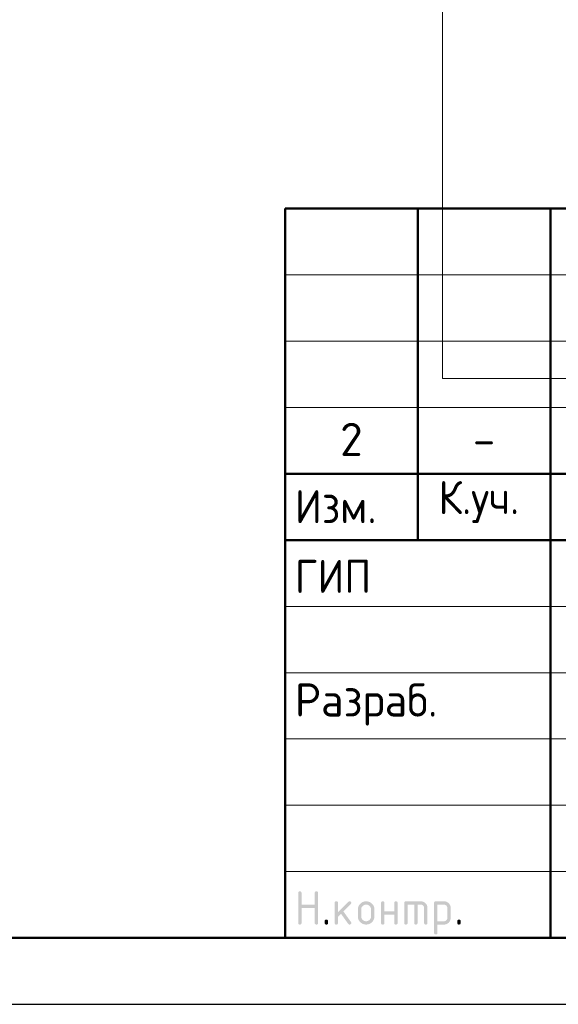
# Model space of a CAD drawing. Header units: millimetres. Extents: x 0 to 42000, y -65 to 29700.
# Tile 2 of 7: x 21000 to 25060, y 0 to 7422. Entities that reach past the tile are written whole.
import ezdxf

# ---------------------------------------------------------------- set-up
doc = ezdxf.new("R2010")
doc.units = ezdxf.units.MM
doc.layers.add('Standard', color=7, linetype='Continuous', lineweight=25)
doc.styles.add('ISOCPEUR', font='txt')

msp = doc.modelspace()

# ---------------------------------------------------------------- hatches: boundary and pattern name
at = {"layer": 'Standard', "linetype": 'Continuous', "lineweight": 25, "transparency": 33554687}
for points in [[(23099.1, 613.8), (23099.1, 838.8), (23099.1, 840.4), (23099.3, 841.7), (23099.5, 843.1), (23099.9, 844.3), (23100.3, 845.4), (23100.8, 846.4), (23101.4, 847.4), (23102.2, 848.2), (23103, 848.9), (23104, 849.5), (23104.9, 850.1), (23106.1, 850.5), (23107.3, 850.9), (23108.7, 851.1), (23110, 851.3), (23111.6, 851.3), (23113.2, 851.3), (23114.5, 851.1), (23115.9, 850.9), (23117.1, 850.5), (23118.3, 850.1), (23119.2, 849.5), (23120.2, 848.9), (23121, 848.2), (23121.8, 847.4), (23122.4, 846.4), (23123, 845.4), (23123.3, 844.3), (23123.7, 843.1), (23123.9, 841.7), (23124.1, 840.4), (23124.1, 838.8), (23124.1, 751.3), (23223.9, 751.3), (23223.9, 838.8), (23223.9, 840.4), (23224, 841.7), (23224.2, 843.1), (23224.6, 844.3), (23225, 845.4), (23225.6, 846.4), (23226.2, 847.4), (23227, 848.2), (23227.8, 848.9), (23228.7, 849.5), (23229.7, 850.1), (23230.9, 850.5), (23232.1, 850.9), (23233.4, 851.1), (23234.8, 851.3), (23236.4, 851.3), (23237.9, 851.3), (23239.3, 851.1), (23240.7, 850.9), (23241.9, 850.5), (23243, 850.1), (23244, 849.5), (23245, 848.9), (23245.8, 848.2), (23246.5, 847.4), (23247.1, 846.4), (23247.7, 845.4), (23248.1, 844.3), (23248.5, 843.1), (23248.7, 841.7), (23248.9, 840.4), (23248.9, 838.8), (23248.9, 613.8), (23248.9, 612.2), (23248.7, 610.9), (23248.5, 609.5), (23248.1, 608.3), (23247.7, 607.1), (23247.1, 606.2), (23246.5, 605.2), (23245.8, 604.4), (23245, 603.6), (23244, 603), (23243, 602.5), (23241.9, 602.1), (23240.7, 601.7), (23239.3, 601.5), (23237.9, 601.3), (23236.4, 601.3), (23234.8, 601.3), (23233.4, 601.5), (23232.1, 601.7), (23230.9, 602.1), (23229.7, 602.5), (23228.7, 603), (23227.8, 603.6), (23227, 604.4), (23226.2, 605.2), (23225.6, 606.2), (23225, 607.1), (23224.6, 608.3), (23224.2, 609.5), (23224, 610.9), (23223.9, 612.2), (23223.9, 613.8), (23223.9, 726.3), (23124.1, 726.3), (23124.1, 613.8), (23124.1, 612.2), (23123.9, 610.9), (23123.7, 609.5), (23123.3, 608.3), (23123, 607.1), (23122.4, 606.2), (23121.8, 605.2), (23121, 604.4), (23120.2, 603.6), (23119.2, 603), (23118.3, 602.5), (23117.1, 602.1), (23115.9, 601.7), (23114.5, 601.5), (23113.2, 601.3), (23111.6, 601.3), (23110, 601.3), (23108.7, 601.5), (23107.3, 601.7), (23106.1, 602.1), (23104.9, 602.5), (23104, 603), (23103, 603.6), (23102.2, 604.4), (23101.4, 605.2), (23100.8, 606.2), (23100.3, 607.1), (23099.9, 608.3), (23099.5, 609.5), (23099.3, 610.9), (23099.1, 612.2)], [(23398.9, 694), (23477.5, 772.6), (23478.4, 773.4), (23479.4, 774.1), (23480.4, 774.8), (23481.5, 775.2), (23482.7, 775.7), (23483.9, 775.9), (23485.1, 776.1), (23486.4, 776.1), (23488, 776.1), (23489.3, 775.9), (23490.7, 775.8), (23491.9, 775.4), (23493.1, 775), (23494, 774.4), (23495, 773.8), (23495.8, 773), (23496.6, 772.2), (23497.1, 771.3), (23497.7, 770.3), (23498.1, 769.1), (23498.5, 767.9), (23498.7, 766.6), (23498.9, 765.2), (23498.9, 763.7), (23498.9, 762.4), (23498.7, 761.3), (23498.4, 760.1), (23498, 759), (23497.5, 757.9), (23496.8, 756.9), (23496.1, 755.9), (23495.1, 754.9), (23440.2, 700.1), (23496.4, 621), (23497.7, 619.3), (23498.3, 617.4), (23498.9, 615.6), (23498.9, 613.6), (23498.9, 612.1), (23498.7, 610.7), (23498.5, 609.4), (23498.1, 608.2), (23497.7, 607), (23497.1, 606.1), (23496.6, 605.1), (23495.8, 604.4), (23495, 603.6), (23494, 603), (23493.1, 602.4), (23491.9, 602.1), (23490.7, 601.7), (23489.3, 601.5), (23488, 601.3), (23486.4, 601.3), (23484.8, 601.3), (23483.3, 601.6), (23481.8, 601.9), (23480.5, 602.6), (23479.2, 603.3), (23478.1, 604.3), (23476.9, 605.3), (23476, 606.6), (23422.2, 682.1), (23398.9, 658.8), (23398.9, 613.8), (23398.9, 612.2), (23398.7, 610.9), (23398.6, 609.5), (23398.2, 608.3), (23397.8, 607.1), (23397.2, 606.2), (23396.6, 605.2), (23395.8, 604.4), (23395, 603.6), (23394, 603), (23393.1, 602.5), (23391.9, 602.1), (23390.7, 601.7), (23389.4, 601.5), (23388, 601.3), (23386.4, 601.3), (23384.9, 601.3), (23383.5, 601.5), (23382.1, 601.7), (23380.9, 602.1), (23379.8, 602.5), (23378.8, 603), (23377.8, 603.6), (23377, 604.4), (23376.2, 605.2), (23375.7, 606.2), (23375.1, 607.1), (23374.7, 608.3), (23374.3, 609.5), (23374.1, 610.8), (23373.9, 612.2), (23373.9, 613.8), (23373.9, 763.7), (23373.9, 765.2), (23374.1, 766.6), (23374.3, 767.9), (23374.7, 769.1), (23375.1, 770.3), (23375.7, 771.3), (23376.2, 772.2), (23377, 773), (23377.8, 773.8), (23378.8, 774.4), (23379.8, 775), (23380.9, 775.4), (23382.1, 775.8), (23383.5, 775.9), (23384.9, 776.1), (23386.4, 776.1), (23388, 776.1), (23389.4, 775.9), (23390.7, 775.8), (23391.9, 775.4), (23393.1, 775), (23394, 774.4), (23395, 773.8), (23395.8, 773), (23396.6, 772.2), (23397.2, 771.3), (23397.8, 770.3), (23398.2, 769.1), (23398.6, 767.9), (23398.7, 766.6), (23398.9, 765.2), (23398.9, 763.7)], [(23748.7, 676.2), (23748.7, 613.8), (23748.7, 612.2), (23748.5, 610.8), (23748.3, 609.5), (23747.9, 608.3), (23747.5, 607.1), (23746.9, 606.2), (23746.3, 605.2), (23745.5, 604.4), (23744.8, 603.6), (23743.8, 603), (23742.8, 602.5), (23741.6, 602.1), (23740.4, 601.7), (23739.1, 601.5), (23737.7, 601.3), (23736.1, 601.3), (23734.6, 601.3), (23733.2, 601.5), (23731.8, 601.7), (23730.7, 602.1), (23729.5, 602.5), (23728.5, 603), (23727.5, 603.6), (23726.7, 604.4), (23726, 605.2), (23725.4, 606.2), (23724.8, 607.1), (23724.4, 608.3), (23724, 609.5), (23723.8, 610.8), (23723.6, 612.2), (23723.6, 613.8), (23723.6, 763.7), (23723.6, 765.2), (23723.8, 766.6), (23724, 767.9), (23724.4, 769.1), (23724.8, 770.3), (23725.4, 771.3), (23726, 772.2), (23726.7, 773), (23727.5, 773.8), (23728.5, 774.4), (23729.5, 775), (23730.7, 775.4), (23731.8, 775.8), (23733.2, 775.9), (23734.6, 776.1), (23736.1, 776.1), (23737.7, 776.1), (23739.1, 775.9), (23740.4, 775.8), (23741.6, 775.4), (23742.8, 775), (23743.8, 774.4), (23744.8, 773.8), (23745.5, 773), (23746.3, 772.2), (23746.9, 771.3), (23747.5, 770.3), (23747.9, 769.1), (23748.3, 768), (23748.5, 766.6), (23748.7, 765.2), (23748.7, 763.7), (23748.7, 701.2), (23823.3, 701.2), (23823.3, 763.7), (23823.3, 765.2), (23823.5, 766.6), (23823.7, 768), (23824.1, 769.1), (23824.5, 770.3), (23825.1, 771.3), (23825.7, 772.2), (23826.5, 773), (23827.3, 773.8), (23828.2, 774.4), (23829.2, 775), (23830.4, 775.4), (23831.6, 775.8), (23832.9, 775.9), (23834.3, 776.1), (23835.9, 776.1), (23837.4, 776.1), (23838.8, 775.9), (23840.2, 775.8), (23841.3, 775.4), (23842.5, 775), (23843.5, 774.4), (23844.5, 773.8), (23845.3, 773), (23846, 772.2), (23846.6, 771.3), (23847.2, 770.3), (23847.6, 769.1), (23848, 767.9), (23848.2, 766.6), (23848.4, 765.2), (23848.4, 763.7), (23848.4, 613.8), (23848.4, 612.2), (23848.2, 610.8), (23848, 609.5), (23847.6, 608.3), (23847.2, 607.1), (23846.6, 606.2), (23846, 605.2), (23845.3, 604.4), (23844.5, 603.6), (23843.5, 603), (23842.5, 602.5), (23841.3, 602.1), (23840.2, 601.7), (23838.8, 601.5), (23837.4, 601.3), (23835.9, 601.3), (23834.3, 601.3), (23832.9, 601.5), (23831.6, 601.7), (23830.4, 602.1), (23829.2, 602.5), (23828.2, 603), (23827.3, 603.6), (23826.5, 604.4), (23825.7, 605.2), (23825.1, 606.2), (23824.5, 607.1), (23824.1, 608.3), (23823.7, 609.5), (23823.5, 610.8), (23823.3, 612.2), (23823.3, 613.8), (23823.3, 676.2)], [(23911, 776.1), (24023.4, 776.1), (24026, 776.1), (24028.5, 775.9), (24031, 775.7), (24033.4, 775.2), (24035.8, 774.8), (24038.1, 774.1), (24040.4, 773.4), (24042.6, 772.5), (24044.8, 771.6), (24047, 770.5), (24049.1, 769.3), (24051.1, 767.9), (24053.1, 766.6), (24055, 765), (24056.9, 763.4), (24058.8, 761.6), (24060.6, 759.8), (24062.2, 757.8), (24063.8, 755.9), (24065.1, 753.9), (24066.5, 751.9), (24067.6, 749.8), (24068.8, 747.7), (24069.7, 745.4), (24070.6, 743.2), (24071.3, 740.9), (24072, 738.6), (24072.4, 736.2), (24072.9, 733.8), (24073.1, 731.3), (24073.3, 728.8), (24073.3, 726.2), (24073.3, 613.8), (24073.3, 612.2), (24073.1, 610.8), (24072.9, 609.5), (24072.6, 608.3), (24072.2, 607.1), (24071.6, 606.2), (24071, 605.2), (24070.2, 604.4), (24069.4, 603.6), (24068.4, 603), (24067.5, 602.5), (24066.3, 602.1), (24065.1, 601.7), (24063.7, 601.5), (24062.4, 601.3), (24060.8, 601.3), (24059.3, 601.3), (24057.9, 601.5), (24056.5, 601.7), (24055.3, 602.1), (24054.2, 602.5), (24053.2, 603), (24052.2, 603.6), (24051.4, 604.4), (24050.6, 605.2), (24050, 606.2), (24049.5, 607.1), (24049.1, 608.3), (24048.7, 609.5), (24048.5, 610.8), (24048.3, 612.2), (24048.3, 613.8), (24048.3, 726.1), (24048.3, 728.8), (24047.8, 731.2), (24047.4, 733.7), (24046.5, 735.9), (24045.6, 738.1), (24044.3, 740.1), (24042.9, 742.1), (24041.1, 743.9), (24039.3, 745.7), (24037.3, 747.1), (24035.3, 748.4), (24033.1, 749.3), (24030.9, 750.2), (24028.4, 750.7), (24026, 751.1), (24023.4, 751.1), (23998.4, 751.1), (23998.4, 613.8), (23998.4, 612.2), (23998.2, 610.8), (23998, 609.5), (23997.7, 608.3), (23997.3, 607.1), (23996.7, 606.2), (23996.1, 605.2), (23995.3, 604.4), (23994.5, 603.6), (23993.5, 603), (23992.6, 602.5), (23991.4, 602.1), (23990.2, 601.7), (23988.8, 601.5), (23987.5, 601.3), (23985.9, 601.3), (23984.3, 601.3), (23983, 601.5), (23981.6, 601.7), (23980.4, 602.1), (23979.3, 602.5), (23978.3, 603), (23977.3, 603.6), (23976.5, 604.4), (23975.7, 605.2), (23975.1, 606.2), (23974.6, 607.1), (23974.2, 608.3), (23973.8, 609.5), (23973.6, 610.8), (23973.4, 612.2), (23973.4, 613.8), (23973.4, 751.1), (23923.5, 751.1), (23923.5, 613.8), (23923.5, 612.2), (23923.3, 610.8), (23923.1, 609.5), (23922.7, 608.3), (23922.4, 607.1), (23921.8, 606.2), (23921.2, 605.2), (23920.4, 604.4), (23919.6, 603.6), (23918.6, 603), (23917.7, 602.5), (23916.5, 602.1), (23915.3, 601.7), (23913.9, 601.5), (23912.6, 601.3), (23911, 601.3), (23909.4, 601.3), (23908.1, 601.5), (23906.7, 601.7), (23905.5, 602.1), (23904.3, 602.5), (23903.4, 603), (23902.4, 603.6), (23901.6, 604.4), (23900.8, 605.2), (23900.2, 606.2), (23899.7, 607.1), (23899.3, 608.3), (23898.9, 609.5), (23898.7, 610.8), (23898.5, 612.2), (23898.5, 613.8), (23898.5, 763.7), (23898.5, 765.2), (23898.7, 766.6), (23898.9, 767.9), (23899.3, 769.1), (23899.6, 770.3), (23900.2, 771.3), (23900.8, 772.2), (23901.6, 773), (23902.4, 773.8), (23903.4, 774.4), (23904.3, 775), (23905.5, 775.4), (23906.7, 775.8), (23908, 775.9), (23909.4, 776.1)], [(23299, 626.3), (23299, 627.9), (23299.2, 629.3), (23299.4, 630.6), (23299.8, 631.8), (23300.2, 633), (23300.8, 634), (23301.3, 634.9), (23302.1, 635.7), (23302.9, 636.5), (23303.9, 637.1), (23304.9, 637.7), (23306, 638.1), (23307.2, 638.5), (23308.6, 638.7), (23309.9, 638.9), (23311.5, 638.9), (23313.1, 638.9), (23314.4, 638.7), (23315.8, 638.5), (23317, 638.1), (23318.2, 637.7), (23319.1, 637.1), (23320.1, 636.5), (23320.9, 635.7), (23321.7, 634.9), (23322.3, 634), (23322.9, 633), (23323.3, 631.8), (23323.6, 630.6), (23323.8, 629.3), (23324, 627.9), (23324, 626.3), (23324, 613.8), (23324, 612.2), (23323.8, 610.9), (23323.6, 609.5), (23323.3, 608.3), (23322.9, 607.2), (23322.3, 606.2), (23321.7, 605.2), (23320.9, 604.4), (23320.1, 603.6), (23319.1, 603), (23318.2, 602.5), (23317, 602.1), (23315.8, 601.7), (23314.4, 601.5), (23313.1, 601.3), (23311.5, 601.3), (23309.9, 601.3), (23308.6, 601.5), (23307.2, 601.7), (23306, 602.1), (23304.9, 602.5), (23303.9, 603), (23302.9, 603.6), (23302.1, 604.4), (23301.3, 605.2), (23300.8, 606.2), (23300.2, 607.2), (23299.8, 608.3), (23299.4, 609.5), (23299.2, 610.9), (23299, 612.2), (23299, 613.8)], [(24298.3, 626.3), (24298.3, 627.9), (24298.5, 629.3), (24298.7, 630.6), (24299.1, 631.8), (24299.5, 633), (24300.1, 634), (24300.6, 634.9), (24301.4, 635.7), (24302.2, 636.5), (24303.2, 637.1), (24304.2, 637.7), (24305.3, 638.1), (24306.5, 638.5), (24307.9, 638.7), (24309.2, 638.9), (24310.8, 638.9), (24312.4, 638.9), (24313.8, 638.7), (24315.1, 638.5), (24316.3, 638.1), (24317.5, 637.7), (24318.5, 637.1), (24319.4, 636.5), (24320.2, 635.7), (24321, 634.9), (24321.6, 634), (24322.2, 633), (24322.6, 631.8), (24322.9, 630.6), (24323.1, 629.3), (24323.3, 627.9), (24323.3, 626.3), (24323.3, 613.8), (24323.3, 612.2), (24323.1, 610.9), (24322.9, 609.5), (24322.6, 608.3), (24322.2, 607.2), (24321.6, 606.2), (24321, 605.2), (24320.2, 604.4), (24319.4, 603.6), (24318.5, 603), (24317.5, 602.5), (24316.3, 602.1), (24315.1, 601.7), (24313.8, 601.5), (24312.4, 601.3), (24310.8, 601.3), (24309.2, 601.3), (24307.9, 601.5), (24306.5, 601.7), (24305.3, 602.1), (24304.2, 602.5), (24303.2, 603), (24302.2, 603.6), (24301.4, 604.4), (24300.6, 605.2), (24300.1, 606.2), (24299.5, 607.2), (24299.1, 608.3), (24298.7, 609.5), (24298.5, 610.9), (24298.3, 612.2), (24298.3, 613.8)]]:
    msp.add_hatch(color=7, dxfattribs=at).paths.add_polyline_path(points, flags=16)
h = msp.add_hatch(color=7, dxfattribs=at)
h.paths.add_polyline_path([(23548.8, 663.7), (23548.8, 713.7), (23548.8, 716.9), (23549, 720.1), (23549.3, 723.2), (23549.9, 726.2), (23550.5, 729.2), (23551.3, 732.1), (23552.2, 734.9), (23553.3, 737.7), (23554.5, 740.5), (23555.9, 743.1), (23557.3, 745.8), (23559, 748.3), (23560.7, 750.8), (23562.7, 753.2), (23564.7, 755.6), (23567, 757.9), (23569.3, 760.2), (23571.7, 762.2), (23574.1, 764.2), (23576.6, 765.9), (23579.1, 767.6), (23581.8, 769), (23584.4, 770.4), (23587.2, 771.6), (23589.9, 772.7), (23592.8, 773.6), (23595.7, 774.4), (23598.7, 775), (23601.7, 775.6), (23604.8, 775.9), (23607.9, 776.1), (23611.1, 776.1), (23614.4, 776.1), (23617.6, 775.9), (23620.7, 775.6), (23623.8, 775), (23626.8, 774.5), (23629.7, 773.6), (23632.6, 772.8), (23635.4, 771.6), (23638.1, 770.5), (23640.8, 769.1), (23643.4, 767.7), (23645.9, 766), (23648.4, 764.3), (23650.8, 762.3), (23653.2, 760.3), (23655.5, 758.1), (23657.7, 755.8), (23659.7, 753.4), (23661.7, 751), (23663.4, 748.5), (23665.1, 746), (23666.5, 743.4), (23667.9, 740.7), (23669, 737.9), (23670.1, 735.2), (23671, 732.3), (23671.8, 729.4), (23672.4, 726.3), (23673, 723.3), (23673.2, 720.1), (23673.5, 717), (23673.5, 713.7), (23673.5, 663.7), (23673.5, 660.5), (23673.2, 657.4), (23673, 654.2), (23672.4, 651.2), (23671.8, 648.2), (23671, 645.4), (23670.1, 642.5), (23669, 639.7), (23667.8, 637), (23666.4, 634.3), (23665, 631.7), (23663.3, 629.2), (23661.6, 626.6), (23659.6, 624.2), (23657.6, 621.8), (23655.3, 619.5), (23653, 617.3), (23650.6, 615.3), (23648.2, 613.3), (23645.7, 611.6), (23643.2, 609.8), (23640.5, 608.4), (23637.9, 607), (23635.1, 605.9), (23632.4, 604.7), (23629.5, 603.9), (23626.6, 603), (23623.6, 602.4), (23620.6, 601.9), (23617.5, 601.6), (23614.4, 601.3), (23611.1, 601.3), (23607.9, 601.3), (23604.8, 601.6), (23601.7, 601.9), (23598.7, 602.4), (23595.7, 603), (23592.8, 603.9), (23589.9, 604.7), (23587.2, 605.9), (23584.4, 607), (23581.8, 608.4), (23579.1, 609.8), (23576.6, 611.6), (23574.1, 613.3), (23571.7, 615.3), (23569.3, 617.3), (23567, 619.5), (23564.7, 621.8), (23562.7, 624.2), (23560.7, 626.6), (23559, 629.2), (23557.3, 631.7), (23555.9, 634.3), (23554.5, 637), (23553.3, 639.7), (23552.2, 642.5), (23551.3, 645.4), (23550.5, 648.2), (23549.9, 651.2), (23549.3, 654.2), (23549, 657.4), (23548.8, 660.5)], flags=16)
h.paths.add_polyline_path([(23648.5, 663.8), (23648.5, 713.8), (23648.5, 717.7), (23647.8, 721.3), (23647.1, 724.9), (23645.7, 728.2), (23644.4, 731.5), (23642.3, 734.5), (23640.3, 737.6), (23637.5, 740.3), (23634.8, 743.1), (23631.8, 745.1), (23628.8, 747.2), (23625.5, 748.5), (23622.2, 749.9), (23618.6, 750.6), (23615, 751.3), (23611.1, 751.3), (23607.3, 751.3), (23603.7, 750.6), (23600.1, 749.9), (23596.8, 748.5), (23593.5, 747.2), (23590.5, 745.1), (23587.5, 743.1), (23584.7, 740.3), (23582, 737.6), (23580, 734.5), (23577.9, 731.5), (23576.5, 728.2), (23575.2, 724.9), (23574.5, 721.3), (23573.8, 717.7), (23573.8, 713.8), (23573.8, 663.8), (23573.8, 659.9), (23574.5, 656.3), (23575.2, 652.6), (23576.5, 649.3), (23577.9, 646), (23579.9, 643), (23581.9, 639.9), (23584.6, 637.2), (23587.4, 634.5), (23590.4, 632.5), (23593.4, 630.4), (23596.7, 629.1), (23600, 627.7), (23603.6, 627), (23607.2, 626.3), (23611.1, 626.3), (23615, 626.3), (23618.6, 627), (23622.2, 627.7), (23625.5, 629.1), (23628.8, 630.4), (23631.8, 632.5), (23634.8, 634.6), (23637.5, 637.3), (23640.3, 640.1), (23642.3, 643.1), (23644.4, 646.1), (23645.7, 649.4), (23647.1, 652.7), (23647.8, 656.3), (23648.5, 659.9)])
h = msp.add_hatch(color=7, dxfattribs=at)
h.paths.add_polyline_path([(24123.4, 763.7), (24123.4, 765.2), (24123.6, 766.6), (24123.8, 768), (24124.2, 769.1), (24124.6, 770.3), (24125.2, 771.3), (24125.8, 772.2), (24126.6, 773), (24127.3, 773.8), (24128.3, 774.4), (24129.3, 775), (24130.5, 775.4), (24131.6, 775.8), (24133, 775.9), (24134.4, 776.1), (24135.9, 776.1), (24198.3, 776.1), (24200.9, 776.1), (24203.4, 775.9), (24206, 775.7), (24208.4, 775.2), (24210.8, 774.8), (24213.1, 774.1), (24215.4, 773.4), (24217.6, 772.5), (24219.9, 771.6), (24222, 770.5), (24224.1, 769.4), (24226.1, 768), (24228.1, 766.7), (24230, 765.1), (24231.9, 763.5), (24233.7, 761.7), (24235.5, 759.9), (24237.1, 757.9), (24238.7, 756), (24240.1, 754), (24241.4, 752), (24242.5, 749.9), (24243.7, 747.8), (24244.6, 745.6), (24245.5, 743.3), (24246.2, 741), (24246.8, 738.7), (24247.3, 736.3), (24247.7, 733.9), (24248, 731.3), (24248.2, 728.8), (24248.2, 726.2), (24248.2, 651.2), (24248.2, 648.6), (24248, 646.1), (24247.7, 643.6), (24247.3, 641.2), (24246.8, 638.8), (24246.2, 636.5), (24245.5, 634.2), (24244.6, 632), (24243.7, 629.8), (24242.6, 627.7), (24241.4, 625.6), (24240.1, 623.5), (24238.7, 621.5), (24237.1, 619.6), (24235.6, 617.7), (24233.8, 615.9), (24231.9, 614), (24230, 612.4), (24228.1, 610.8), (24226.1, 609.5), (24224.1, 608.1), (24222, 607), (24219.9, 605.8), (24217.7, 604.9), (24215.5, 604), (24213.1, 603.3), (24210.8, 602.7), (24208.4, 602.2), (24206, 601.7), (24203.5, 601.5), (24201, 601.3), (24198.3, 601.3), (24148.5, 601.3), (24148.5, 538.9), (24148.5, 537.3), (24148.3, 535.9), (24148.1, 534.6), (24147.7, 533.4), (24147.3, 532.2), (24146.7, 531.3), (24146.1, 530.3), (24145.3, 529.5), (24144.6, 528.7), (24143.6, 528.1), (24142.6, 527.6), (24141.4, 527.2), (24140.3, 526.8), (24138.9, 526.6), (24137.5, 526.4), (24136, 526.4), (24134.4, 526.4), (24133, 526.6), (24131.6, 526.8), (24130.5, 527.2), (24129.3, 527.6), (24128.3, 528.1), (24127.3, 528.7), (24126.6, 529.5), (24125.8, 530.3), (24125.2, 531.3), (24124.6, 532.2), (24124.2, 533.4), (24123.8, 534.6), (24123.6, 535.9), (24123.4, 537.3), (24123.4, 538.9)], flags=16)
h.paths.add_polyline_path([(24148.5, 751.1), (24148.5, 626.3), (24198.3, 626.3), (24200.9, 626.3), (24203.3, 626.8), (24205.7, 627.2), (24207.9, 628.2), (24210.1, 629.1), (24212.1, 630.4), (24214.1, 631.8), (24215.9, 633.6), (24217.7, 635.4), (24219.1, 637.4), (24220.4, 639.5), (24221.3, 641.7), (24222.2, 643.9), (24222.7, 646.3), (24223.2, 648.7), (24223.2, 651.3), (24223.2, 726.1), (24223.2, 728.8), (24222.7, 731.2), (24222.3, 733.7), (24221.4, 735.9), (24220.5, 738.1), (24219.1, 740.1), (24217.8, 742.1), (24216, 743.9), (24214.2, 745.7), (24212.2, 747.1), (24210.2, 748.4), (24208, 749.3), (24205.8, 750.2), (24203.3, 750.7), (24200.9, 751.1), (24198.3, 751.1)])

# ---------------------------------------------------------------- linework, layer by layer
at = {"layer": 'Standard', "color": 7, "linetype": 'Continuous', "lineweight": 50, "transparency": 33554687}
for p, q in [((23000, 500), (23000, 6000)), ((23000, 6000), (41500, 6000)), ((24000, 3500), (24000, 6000)), ((25000, 500), (25000, 6000)), ((23000, 4000), (29500, 4000)), ((23000, 4000), (29500, 4000)), ((23000, 3500), (29500, 3500)), ((23000, 3500), (29500, 3500))]:
    msp.add_line(p, q, dxfattribs=at)
at = {"layer": 'Standard', "color": 7, "linetype": 'Continuous', "lineweight": 13, "transparency": 33554687}
for p, q in [((23000, 5500), (29500, 5500)), ((23000, 5000), (29500, 5000)), ((23000, 4500), (29500, 4500)), ((23000, 3000), (29500, 3000)), ((23000, 2500), (29500, 2500)), ((23000, 2500), (29500, 2500)), ((23000, 2000), (29500, 2000)), ((23000, 2000), (29500, 2000)), ((23000, 1500), (29500, 1500)), ((23000, 1000), (29500, 1000))]:
    msp.add_line(p, q, dxfattribs=at)
at = {"layer": 'Standard', "color": 7, "linetype": 'Continuous', "lineweight": 25, "transparency": 33554687}
msp.add_line((23000, 500), (41500, 500), dxfattribs=at)
msp.add_line((23000, 500), (41500, 500), dxfattribs=at)
msp.add_line((23000, 500), (41500, 500), dxfattribs=at)
msp.add_lwpolyline([(0, 0), (42000, 0), (42000, 29700), (0, 29700), (0, 0)], close=True, dxfattribs=at)
at = {"layer": 'Standard', "color": 7, "linetype": 'Continuous', "lineweight": 50, "transparency": 33554687}
msp.add_lwpolyline([(2000, 29200), (41500, 29200), (41500, 500), (2000, 500), (2000, 29200)], close=True, dxfattribs=at)
at = {"layer": 'Standard', "color": 7, "linetype": 'Continuous', "lineweight": 25, "transparency": 33554687}
for points in [[(41500, 29200), (2000, 29200), (2000, 500), (41500, 500), (41500, 29200)], [(41500, 6000), (23000, 6000), (23000, 500), (41500, 500), (41500, 6000)]]:
    msp.add_lwpolyline(points, dxfattribs=at)
at = {"layer": 'Standard', "color": 7, "linetype": 'Continuous', "lineweight": 13, "transparency": 33554687}
msp.add_lwpolyline([(40221, 15576.9), (24187.3, 15576.9), (24187.3, 4717.6), (40221, 4717.6), (40221, 15576.9)], dxfattribs=at)

# ---------------------------------------------------------------- texts
at = {"layer": 'Standard', "color": 7, "linetype": 'Continuous', "lineweight": 13, "transparency": 33554687, "char_height": 250, "width": 272.222, "attachment_point": 5, "style": 'ISOCPEUR'}
for s, insert in [('\\A1;{\\fISOCPEUR|i0|b0;\\H250.000000;\\W1.000000;\\C7;2}\\P', (23500, 4258.3)), ('\\A1;{\\fISOCPEUR|i0|b0;\\H250.000000;\\W1.000000;\\C7;-}\\P', (24500, 4258.3))]:
    msp.add_mtext(s, dxfattribs=dict(at, insert=insert))
at = {"layer": 'Standard', "color": 7, "linetype": 'Continuous', "lineweight": 25, "transparency": 33554687, "char_height": 250, "attachment_point": 7, "style": 'ISOCPEUR'}
for s, insert, width in [('\\W0.93;Изм.', (23074, 3627.5), 752.897), ('\\W0.93;К.уч.', (24156, 3627.5), 816.026), ('\\W0.92;ГИП', (23074, 3101.3), 689.619), ('\\W0.96;Разраб.', (23074, 2101.3), 1306.562)]:
    msp.add_mtext(s, dxfattribs=dict(at, insert=insert, width=width))

doc.saveas('drawing.dxf')
